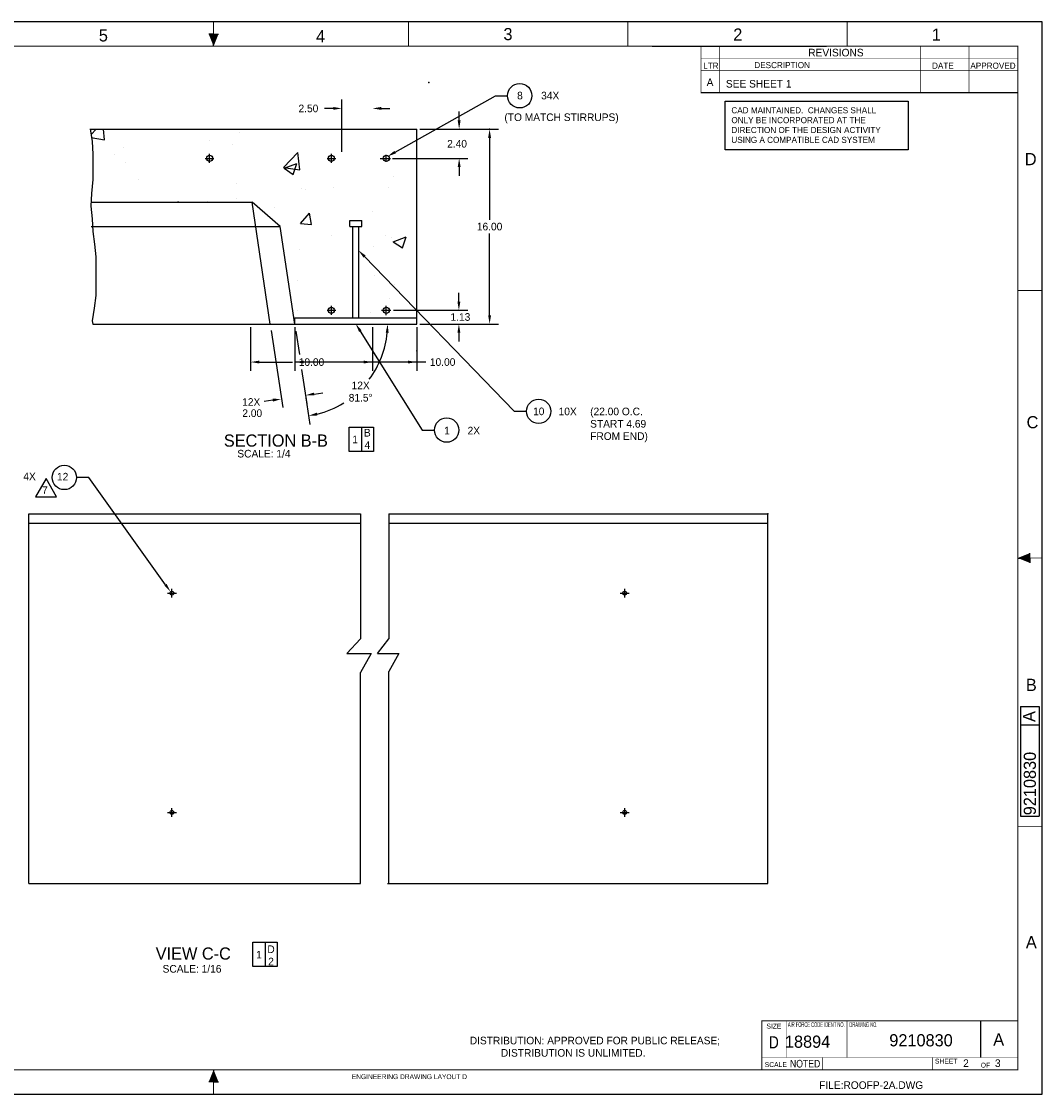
# Model space of a CAD drawing. Extents: x 0 to 544, y 0 to 352.
# Tile 2 of 2: x 209 to 544, y 0 to 352. Entities that reach past the tile are written whole.
import ezdxf
from ezdxf.enums import TextEntityAlignment as Align

# ---------------------------------------------------------------- set-up
doc = ezdxf.new("R2010")
doc.units = 0
doc.header["$LTSCALE"] = 16
doc.header["$PDSIZE"] = 1
doc.linetypes.add('DASHED', pattern=[0])
doc.layers.get('0').update_dxf_attribs({"linetype": 'CONTINUOUS'})
doc.layers.get('DEFPOINTS').update_dxf_attribs({"linetype": 'CONTINUOUS'})
for name, color, linetype in [('DIM', 5, 'CONTINUOUS'), ('GULLY', 4, 'CONTINUOUS'), ('HATCH', 7, 'CONTINUOUS'), ('LETTERING', 5, 'CONTINUOUS'), ('MESH', 2, 'CONTINUOUS'), ('OUTLINE', 1, 'CONTINUOUS')]:
    doc.layers.add(name, color=color, linetype=linetype)
doc.dimstyles.get("Standard").update_dxf_attribs({"dimtxt": 2.5, "dimasz": 2.5, "dimexe": 1.25, "dimexo": 0.625, "dimtad": 1, "dimcen": 2.5, "dimazin": 3, "dimtfac": 1, "dimtmove": 0, "dimatfit": 3})

# ---------------------------------------------------------------- blocks, each defined once
blk = doc.blocks.new('BORDER')
at = {"color": 0}
for p, q in [((1, 1), (0, 1)), ((0, 1), (0, 0)), ((1, 0), (1, 1)), ((0, 0), (1, 0))]:
    blk.add_line(p, q, dxfattribs=at)
blk = doc.blocks.new('NEWNOTE')
at = {"layer": 'OUTLINE', "color": 0}
for s, p in [('DISTRIBUTION: APPROVED FOR PUBLIC RELEASE;', (0, -0.009)), ('           DISTRIBUTION IS UNLIMITED.', (0, -0.262))]:
    blk.add_text(s, height=0.156, dxfattribs=at).set_placement(p)
blk = doc.blocks.new('*D')
at = {"color": 0, "linetype": 'BYBLOCK'}
for p, q in [((74.46, 323.04), (74.46, 338.36)), ((111.46, 323.04), (111.46, 338.36)), ((77.34, 335.48), (87.71, 335.48)), ((108.58, 335.48), (98.21, 335.48)), ((47.46, 311.04), (47.46, 332.67)), ((67.94, 300.48), (67.94, 332.67)), ((99.22, 292.48), (99.22, 332.28)), ((111.46, 323.04), (111.46, 332.28)), ((50.34, 329.79), (52.45, 329.79)), ((65.06, 329.79), (62.95, 329.79)), ((96.34, 329.4), (93.46, 329.4)), ((114.34, 329.4), (117.22, 329.4)), ((47.46, 311.04), (47.46, 326.59)), ((55.46, 297.54), (55.46, 326.59)), ((314.14, 309.4), (314.14, 326.49)), ((44.58, 323.71), (41.7, 323.71)), ((58.34, 323.71), (61.22, 323.71)), ((112.46, 322.04), (126.41, 322.04)), ((112.46, 322.04), (132.49, 322.04)), ((311.26, 323.61), (308.38, 323.61)), ((327.02, 323.61), (329.9, 323.61)), ((123.53, 319.16), (123.53, 308.73)), ((129.61, 319.16), (129.61, 301.37)), ((33.94, 312.92), (33.94, 315.8)), ((33.94, 315.8), (36.82, 315.8)), ((46.46, 310.04), (31.06, 310.04)), ((123.53, 292.92), (123.53, 303.35)), ((57.95, 297.59), (31.06, 297.59)), ((57.95, 297.59), (31.06, 297.59)), ((129.61, 278.2), (129.61, 295.99)), ((33.94, 294.71), (33.94, 292.73)), ((33.94, 294.71), (33.94, 291.83)), ((101.66, 290.04), (126.41, 290.04)), ((33.94, 285.37), (33.94, 287.35)), ((57.95, 282.49), (31.06, 282.49)), ((57.95, 282.49), (31.06, 282.49)), ((33.94, 279.61), (33.94, 256.77)), ((101.66, 275.32), (132.49, 275.32)), ((101.66, 275.32), (132.49, 275.32)), ((129.61, 272.44), (129.61, 256.79)), ((33.94, 228.54), (33.94, 251.39)), ((129.61, 235.75), (129.61, 251.41)), ((284.14, 251.82), (284.14, 237.45)), ((324.14, 251.82), (324.14, 237.45)), ((287.02, 240.33), (297.88, 240.33)), ((321.26, 240.33), (310.4, 240.33)), ((101.69, 232.87), (132.49, 232.87)), ((101.69, 232.87), (132.49, 232.87)), ((129.61, 229.99), (129.61, 220.84)), ((57.94, 225.66), (20.04, 225.66)), ((57.94, 225.66), (31.06, 225.66)), ((22.92, 222.78), (22.92, 220.81)), ((22.92, 213.46), (22.92, 215.43)), ((129.61, 206.31), (129.61, 215.46)), ((57.94, 210.58), (20.04, 210.58)), ((101.63, 203.43), (132.49, 203.43)), ((100.19, 120.64), (125.71, 120.64)), ((122.83, 117.76), (122.83, 115.16)), ((122.83, 107.18), (122.83, 109.78)), ((100.22, 104.3), (125.71, 104.3)), ((57.94, 70.87), (30.13, 70.87)), ((33.01, 67.99), (33.01, 66.02)), ((33.01, 58.67), (33.01, 60.64)), ((57.94, 55.79), (30.13, 55.79)), ((57.94, 55.79), (30.13, 55.79)), ((33.01, 52.91), (33.01, 49.49)), ((33.01, 40.69), (33.01, 44.11)), ((46.46, 37.81), (30.13, 37.81))]:
    blk.add_line(p, q, dxfattribs=at)
for points in [[(77.34, 335.96), (77.34, 335), (74.46, 335.48)], [(108.58, 335.96), (108.58, 335), (111.46, 335.48)], [(50.34, 330.27), (50.34, 329.31), (47.46, 329.79)], [(65.06, 330.27), (65.06, 329.31), (67.94, 329.79)], [(96.34, 329.88), (96.34, 328.92), (99.22, 329.4)], [(114.34, 329.88), (114.34, 328.92), (111.46, 329.4)], [(44.58, 324.19), (44.58, 323.23), (47.46, 323.71)], [(58.34, 324.19), (58.34, 323.23), (55.46, 323.71)], [(123.05, 319.16), (124.01, 319.16), (123.53, 322.04)], [(129.13, 319.16), (130.09, 319.16), (129.61, 322.04)], [(311.26, 324.09), (311.26, 323.13), (314.14, 323.61)], [(327.02, 324.09), (327.02, 323.13), (324.14, 323.61)], [(33.46, 312.92), (34.42, 312.92), (33.94, 310.04)], [(33.46, 294.71), (34.42, 294.71), (33.94, 297.59)], [(33.46, 294.71), (34.42, 294.71), (33.94, 297.59)], [(123.05, 292.92), (124.01, 292.92), (123.53, 290.04)], [(33.46, 285.37), (34.42, 285.37), (33.94, 282.49)], [(33.46, 279.61), (34.42, 279.61), (33.94, 282.49)], [(129.13, 278.2), (130.09, 278.2), (129.61, 275.32)], [(129.13, 272.44), (130.09, 272.44), (129.61, 275.32)], [(287.02, 240.81), (287.02, 239.85), (284.14, 240.33)], [(321.26, 240.81), (321.26, 239.85), (324.14, 240.33)], [(129.13, 235.75), (130.09, 235.75), (129.61, 232.87)], [(129.13, 229.99), (130.09, 229.99), (129.61, 232.87)], [(22.44, 222.78), (23.4, 222.78), (22.92, 225.66)], [(33.46, 228.54), (34.42, 228.54), (33.94, 225.66)], [(22.44, 213.46), (23.4, 213.46), (22.92, 210.58)], [(129.13, 206.31), (130.09, 206.31), (129.61, 203.43)], [(122.35, 117.76), (123.31, 117.76), (122.83, 120.64)], [(122.35, 107.18), (123.31, 107.18), (122.83, 104.3)], [(32.53, 67.99), (33.49, 67.99), (33.01, 70.87)], [(32.53, 58.67), (33.49, 58.67), (33.01, 55.79)], [(32.53, 52.91), (33.49, 52.91), (33.01, 55.79)], [(32.53, 40.69), (33.49, 40.69), (33.01, 37.81)]]:
    blk.add_solid(points, dxfattribs=at)
at = {"layer": 'DEFPOINTS', "color": 0, "linetype": 'BYBLOCK'}
for p in [(74.46, 335.48), (67.94, 329.79), (99.22, 329.4), (47.46, 323.71), (74.46, 322.04), (111.46, 322.04), (111.46, 322.04), (111.46, 322.04), (111.46, 322.04), (314.14, 323.61), (324.14, 316.82), (33.94, 310.04), (47.46, 310.04), (47.46, 310.04), (47.46, 310.04), (314.14, 308.4), (67.94, 299.48), (33.94, 297.59), (55.46, 296.54), (58.95, 297.59), (58.95, 297.59), (99.22, 291.48), (100.66, 290.04), (123.53, 290.04), (33.94, 282.49), (58.95, 282.49), (58.95, 282.49), (100.66, 275.32), (100.66, 275.32), (129.61, 275.32), (284.14, 252.82), (324.14, 252.82), (324.14, 240.33), (100.69, 232.87), (100.69, 232.87), (129.61, 232.87), (58.94, 225.66), (58.94, 225.66), (22.92, 210.58), (58.94, 210.58), (100.63, 203.43), (129.61, 203.43), (99.19, 120.64), (99.22, 104.3), (122.83, 104.3), (33.01, 70.87), (58.94, 70.87), (33.01, 55.79), (58.94, 55.79), (58.94, 55.79), (47.46, 37.81)]:
    blk.add_point(p, dxfattribs=at)
at = {"color": 0, "linetype": 'BYBLOCK'}
for s, p in [('9.25', (92.96, 335.48)), ('5.12', (57.7, 329.79)), ('3.06', (88.21, 329.4)), ('2.00', (36.45, 323.71)), ('2.50', (303.13, 323.61)), ('3.11', (41.71, 315.8)), ('8.00', (123.53, 306.04)), ('11.68', (129.61, 298.68)), ('3.77', (33.94, 290.04)), ('14.21', (33.94, 254.08)), ('10.61', (129.61, 254.1)), ('10.00', (304.14, 240.33)), ('3.77', (22.92, 218.12)), ('7.36', (129.61, 218.15)), ('3 EQUAL SPACES', (122.83, 112.47)), ('3.77', (33.01, 63.33)), ('4.50', (33.01, 46.8))]:
    blk.add_text(s, height=2.5, dxfattribs=at).set_placement(p, align=Align.MIDDLE_CENTER)

msp = doc.modelspace()

# ---------------------------------------------------------------- linework, layer by layer
at = {"color": 0}
for p, q in [((231.504, 316.951), (232.118, 312.79)), ((231.786, 316.821), (338.673, 316.821)), ((231.786, 315.096), (233.441, 316.821)), ((231.786, 314.028), (236.23, 313.339)), ((236.231, 313.339), (235.826, 316.821)), ((280.341, 315.622), (280.341, 315.622)), ((338.673, 252.821), (338.673, 316.821)), ((232.118, 312.79), (232.334, 308.617)), ((242.448, 310.633), (242.448, 310.633)), ((270.766, 313.099), (270.766, 313.099)), ((278.088, 311.783), (278.088, 311.783)), ((232.334, 308.617), (232.334, 300.296)), ((239.602, 308.601), (239.602, 308.601)), ((294.929, 304.236), (299.602, 309.106)), ((300.265, 303.408), (299.602, 309.106)), ((328.673, 306.052), (328.673, 308.4)), ((243.096, 305.776), (243.096, 305.776)), ((294.929, 304.236), (300.265, 303.408)), ((295.178, 303.952), (299.379, 305.565)), ((295.178, 303.952), (298.163, 301.939)), ((298.163, 301.939), (299.379, 305.565)), ((232.334, 300.296), (231.919, 295.714)), ((247.373, 300.378), (247.373, 300.378)), ((331.149, 301.191), (331.149, 301.191)), ((279.403, 299.025), (279.403, 299.025)), ((300.842, 297.35), (300.842, 297.35)), ((302.301, 296.926), (302.301, 296.926)), ((311.432, 297.672), (311.432, 297.672)), ((329.432, 297.672), (329.432, 297.672)), ((231.919, 295.714), (231.703, 291.542)), ((260.237, 292.821), (260.396, 293.012)), ((260.432, 292.821), (260.397, 293.012)), ((270.036, 293.126), (270.036, 293.126)), ((279.578, 293.934), (279.578, 293.934)), ((231.703, 291.542), (232.118, 287.381)), ((292.054, 290.965), (292.054, 290.965)), ((300.539, 285.8), (303.432, 289.247)), ((304.126, 285.486), (303.432, 289.247)), ((324.083, 289.612), (324.083, 289.612)), ((232.118, 287.381), (232.334, 283.22)), ((300.539, 285.8), (304.126, 285.486)), ((316.673, 286.821), (320.673, 286.821)), ((316.673, 284.821), (316.673, 286.821)), ((320.673, 284.821), (320.673, 286.821)), ((232.334, 283.22), (232.948, 279.048)), ((310.601, 281.989), (310.601, 281.989)), ((316.673, 284.821), (320.673, 284.821)), ((317.673, 254.821), (317.673, 284.821)), ((319.673, 254.821), (319.673, 284.821)), ((328.601, 281.989), (328.601, 281.989)), ((232.948, 279.048), (233.363, 274.887)), ((330.419, 281.218), (330.419, 281.218)), ((330.993, 279.795), (335.194, 281.408)), ((330.993, 279.795), (333.977, 277.782)), ((333.977, 277.782), (335.194, 281.408)), ((233.363, 274.887), (233.363, 262.189)), ((300.113, 277.377), (300.113, 277.377)), ((324.41, 278.25), (324.41, 278.25)), ((324.978, 268.815), (324.978, 268.815)), ((299.495, 267.173), (299.495, 267.173)), ((331.524, 265.82), (331.524, 265.82)), ((233.363, 262.189), (232.749, 258.028)), ((329.689, 261.244), (329.689, 261.244)), ((232.749, 258.028), (232.118, 253.855)), ((299.383, 257.403), (299.383, 257.403)), ((328.673, 255.736), (328.673, 258.814)), ((232.118, 253.855), (232.334, 252.821)), ((298.673, 252.821), (298.673, 254.821)), ((298.673, 254.821), (338.673, 254.821)), ((308.626, 254.585), (308.626, 254.585)), ((323.647, 256.563), (323.647, 256.563)), ((232.334, 252.821), (338.673, 252.821)), ((338.661, 252.821), (338.673, 252.821)), ((211.331, 69.093), (211.331, 190.468)), ((211.331, 190.468), (320.262, 190.468)), ((320.262, 190.468), (320.262, 149.456)), ((329.498, 190.468), (453.966, 190.468)), ((329.498, 190.468), (329.498, 149.456)), ((453.966, 69.093), (453.966, 190.468)), ((211.331, 187.468), (320.262, 187.468)), ((329.498, 187.468), (453.966, 187.468)), ((315.786, 144.602), (320.262, 149.456)), ((325.776, 144.602), (329.498, 149.456)), ((315.786, 144.602), (323.786, 144.602)), ((323.786, 144.602), (320.262, 138.369)), ((325.776, 144.602), (332.776, 144.602)), ((332.776, 144.602), (329.498, 138.766)), ((320.262, 69.093), (320.262, 138.369)), ((329.498, 69.093), (329.498, 138.766)), ((211.331, 69.093), (320.262, 69.093)), ((329.1, 69.093), (453.966, 69.093))]:
    msp.add_line(p, q, dxfattribs=at)
for centre in [(258.331, 164.468), (406.966, 164.468), (258.331, 92.468), (406.966, 92.468)]:
    msp.add_circle(centre, 0.625, dxfattribs=at)
at = {"layer": 'DEFPOINTS', "color": 0, "linetype": 'BYBLOCK'}
for p in [(230.673, 307.221), (270.673, 307.221), (310.673, 307.221), (328.673, 307.221), (293.89, 284.821), (310.673, 257.321), (328.673, 257.321), (231.786, 252.821), (290.761, 251.639), (298.673, 252.821), (298.673, 252.821), (298.673, 252.821), (298.673, 252.821), (338.673, 252.821), (338.673, 252.821), (338.673, 240.334), (298.673, 237.92), (453.966, 190.468), (407.135, 176.019), (258.331, 164.468), (406.966, 164.468), (419.106, 164.427), (419.106, 164.427), (419.408, 92.489)]:
    msp.add_point(p, dxfattribs=at)
at = {"layer": 'DIM', "color": 0}
for p, q in [((432, 328.839), (536, 328.839)), ((523.833, 24), (523.833, 12))]:
    msp.add_line(p, q, dxfattribs=at)
at = {"layer": 'DIM', "color": 0, "linetype": 'BYBLOCK'}
for p, q in [((298.673, 251.821), (298.673, 237.454)), ((338.673, 251.821), (338.673, 237.454)), ((341.638, 240.334), (298.673, 240.334))]:
    msp.add_line(p, q, dxfattribs=at)
at = {"layer": 'DIM', "color": 0}
msp.add_lwpolyline([(216.972, 202.132), (213.508, 196.132), (220.436, 196.132)], close=True, dxfattribs=at)
at = {"layer": 'DIM', "color": 0, "linetype": 'BYBLOCK'}
for points in [[(301.553, 240.814), (301.553, 239.854), (298.673, 240.334)], [(335.793, 240.814), (335.793, 239.854), (338.673, 240.334)]]:
    msp.add_solid(points, dxfattribs=at)
at = {"layer": 'GULLY', "color": 0}
for p, q in [((231.786, 292.821), (284.606, 292.821)), ((290.584, 252.821), (284.606, 292.821)), ((293.89, 284.821), (284.606, 292.821)), ((231.786, 284.821), (293.89, 284.821)), ((298.673, 252.821), (293.89, 284.821))]:
    msp.add_line(p, q, dxfattribs=at)
at = {"layer": 'HATCH', "color": 0}
msp.add_line((338.13, 252.821), (338.661, 252.821), dxfattribs=at)
at = {"layer": 'LETTERING', "color": 0}
for p, q in [((331.612, 309.258), (364.561, 327.769)), ((364.561, 327.769), (368.507, 327.769)), ((269.233, 307.221), (272.113, 307.221)), ((270.673, 305.781), (270.673, 308.661)), ((309.233, 307.221), (312.113, 307.221)), ((310.673, 305.781), (310.673, 308.661)), ((327.252, 307.221), (327.295, 307.221)), ((327.501, 307.221), (329.908, 307.221)), ((321.571, 274.958), (370.715, 224.163)), ((309.233, 257.321), (312.113, 257.321)), ((310.673, 255.881), (310.673, 258.761)), ((327.233, 257.321), (330.113, 257.321)), ((328.673, 255.881), (328.673, 258.761)), ((320.167, 250.489), (340.53, 218)), ((370.715, 224.163), (374.715, 224.163)), ((316.519, 211.008), (316.519, 219.008)), ((316.519, 219.008), (324.519, 219.008)), ((320.519, 219.008), (320.519, 211.008)), ((324.519, 219.008), (324.519, 211.008)), ((340.53, 218), (344.53, 218)), ((324.519, 211.008), (316.519, 211.008)), ((230.996, 202.44), (226.996, 202.44)), ((256.225, 167.19), (230.996, 202.44)), ((258.331, 163.028), (258.331, 165.908)), ((406.966, 163.028), (406.966, 165.908)), ((256.891, 164.468), (259.771, 164.468)), ((405.526, 164.468), (408.406, 164.468)), ((256.891, 92.468), (259.771, 92.468)), ((258.331, 91.028), (258.331, 93.908)), ((405.526, 92.468), (408.406, 92.468)), ((406.966, 91.028), (406.966, 93.908)), ((284.885, 41.833), (284.885, 49.833)), ((284.885, 49.833), (292.885, 49.833)), ((288.885, 49.833), (288.885, 41.833)), ((292.885, 49.833), (292.885, 41.833)), ((292.885, 41.833), (284.885, 41.833))]:
    msp.add_line(p, q, dxfattribs=at)
at = {"layer": 'LETTERING', "color": 0, "linetype": 'BYBLOCK'}
for p, q in [((352.615, 319.701), (352.615, 322.581)), ((339.678, 316.821), (365.495, 316.821)), ((362.615, 313.941), (362.615, 287.061)), ((326.728, 307.221), (330.086, 307.221)), ((330.73, 307.221), (355.495, 307.221)), ((352.615, 304.341), (352.615, 301.461)), ((362.615, 255.701), (362.615, 282.581)), ((352.535, 260.201), (352.535, 263.081)), ((327.156, 257.321), (330.204, 257.321)), ((331.037, 257.321), (355.415, 257.321)), ((290.909, 250.65), (294.685, 225.381)), ((299.022, 250.488), (300.167, 242.826)), ((339.678, 252.821), (365.495, 252.821)), ((352.535, 249.941), (352.535, 247.061)), ((300.898, 237.93), (302.597, 226.564)), ((305.02, 229.838), (307.868, 230.264)), ((291.411, 227.804), (288.563, 227.378)), ((302.294, 228.59), (303.6, 219.855))]:
    msp.add_line(p, q, dxfattribs=at)
at = {"layer": 'LETTERING', "color": 0}
for centre in [(372.507, 327.769), (378.715, 224.163), (348.53, 218), (222.996, 202.44)]:
    msp.add_circle(centre, 4, dxfattribs=at)
at = {"layer": 'LETTERING', "color": 0, "linetype": 'BYBLOCK'}
for start, end in [(323.40315, 354.57924), (283.92076, 301.78539)]:
    msp.add_arc((298.673, 252.821), 30.452, start, end, dxfattribs=at)
for p in [(342.673, 332.08), (362.615, 316.821), (338.673, 244), (453.966, 190.468)]:
    msp.add_point(p, dxfattribs=at)
at = {"layer": 'LETTERING', "color": 0}
for p in [(258.331, 164.468), (406.966, 164.468), (406.966, 92.468)]:
    msp.add_point(p, dxfattribs=at)
at = {"layer": 'LETTERING', "color": 0, "linetype": 'BYBLOCK'}
for points in [[(352.135, 319.701), (353.095, 319.701), (352.615, 316.821)], [(362.135, 313.941), (363.095, 313.941), (362.615, 316.821)], [(352.135, 304.341), (353.095, 304.341), (352.615, 307.221)], [(352.055, 260.201), (353.015, 260.201), (352.535, 257.321)], [(362.135, 255.701), (363.095, 255.701), (362.615, 252.821)], [(328.509, 249.967), (329.468, 249.922), (329.125, 252.821)], [(352.055, 249.941), (353.015, 249.941), (352.535, 252.821)], [(304.949, 230.313), (305.091, 229.363), (302.171, 229.412)], [(291.34, 228.279), (291.482, 227.329), (294.259, 228.23)], [(306.092, 222.793), (305.906, 223.735), (303.174, 222.704)]]:
    msp.add_solid(points, dxfattribs=at)
at = {"layer": 'LETTERING', "color": 0}
for points in [[(331.377, 309.676), (331.847, 308.839), (329.101, 307.847)], [(321.226, 274.625), (321.916, 275.292), (319.567, 277.027)], [(319.76, 250.234), (320.574, 250.744), (318.638, 252.929)], [(256.615, 167.469), (255.834, 166.911), (257.9, 164.848)]]:
    msp.add_solid(points, dxfattribs=at)
at = {"layer": 'MESH', "color": 0}
for centre in [(270.673, 307.221), (310.673, 307.221), (328.673, 307.221), (310.673, 257.321), (328.673, 257.321)]:
    msp.add_circle(centre, 1, dxfattribs=at)
at = {"layer": 'OUTLINE', "color": 0}
for p, q in [((272, 348), (270.4, 348)), ((272, 344), (272, 348)), ((272, 348), (273.6, 348)), ((416, 344), (473.183, 344)), ((440, 310), (440, 326)), ((440, 326), (500, 326)), ((500, 326), (500, 310)), ((500, 310), (440, 310)), ((540, 176), (540, 177.6)), ((536, 176), (540, 176)), ((540, 176), (540, 174.4)), ((272, 8), (272, 4)), ((272, 4), (270.4, 4)), ((272, 4), (273.6, 4))]:
    msp.add_line(p, q, dxfattribs=at)
at = {"layer": 'OUTLINE', "color": 0, "linetype": 'DASHED'}
for p, q in [((536.962, 127.2), (536.962, 91.2)), ((536.962, 127.2), (543.042, 127.2)), ((543.042, 127.2), (543.042, 91.2)), ((536.962, 121.2), (543.042, 121.2)), ((536.962, 91.2), (543.042, 91.2))]:
    msp.add_line(p, q, dxfattribs=at)
at = {"layer": 'OUTLINE', "color": 0}
for points, const_width in [([(272, 344), (272, 352)], 0.32), ([(336, 344), (336, 351.97)], 0.32), ([(408, 344), (408, 351.97)], 0.32), ([(480, 344), (480, 351.97)], 0.32), ([(432, 328.839), (432, 344)], 0.192), ([(438.08, 328.839), (438.08, 344)], 0.192), ([(504, 328.839), (504, 344)], 0.192), ([(520, 328.839), (520, 344)], 0.192), ([(536, 340), (432, 340)], 0.192), ([(536, 336), (432, 336)], 0.192), ([(535.887, 263.789), (543.886, 263.789)], 0.32), ([(536, 176), (544, 176)], 0.32), ([(535.887, 87.789), (543.886, 87.789)], 0.32), ([(452, 8), (452, 24), (536, 24)], 0.32), ([(460, 12), (460, 24)], 0.192), ([(480, 12), (480, 24)], 0.192), ([(452, 12), (536, 12)], 0.192), ([(472, 8), (472, 12)], 0.192), ([(508, 8), (508, 12)], 0.192), ([(272, 8), (272, 0)], 0.32)]:
    msp.add_lwpolyline(points, dxfattribs=dict(at, const_width=const_width))
at = {"layer": 'OUTLINE', "color": 0, "const_width": 0.32}
msp.add_lwpolyline([(8, 344), (8, 8), (536, 8), (536, 344)], close=True, dxfattribs=at)
at = {"layer": 'OUTLINE', "color": 0}
for points in [[(272, 344), (273.6, 348), (270.4, 348)], [(536, 176), (540, 177.6), (540, 174.4)], [(272, 8), (273.6, 4), (270.4, 4)]]:
    msp.add_solid(points, dxfattribs=at)

# ---------------------------------------------------------------- block references
at = {"color": 0}
for name, p, xscale, yscale, zscale in [('BORDER', (0, 0), 544, 352, 544), ('NEWNOTE', (356.115, 16.466), 16, 16, 16)]:
    msp.add_blockref(name, p, dxfattribs=dict(at, xscale=xscale, yscale=yscale, zscale=zscale))

# ---------------------------------------------------------------- texts
msp.add_text('9210830', height=4, rotation=90, dxfattribs=at).set_placement((541.98, 91.536))
for s, height, p in [('9210830', 4, (493.854, 15.657)), ('FILE:ROOFP-2A.DWG', 2.5, (470.808, 1.68))]:
    msp.add_text(s, height=height, dxfattribs=at).set_placement(p)
at = {"layer": 'DIM', "color": 0}
for s, height, p in [('A', 2.5, (433.875, 330.942)), ('SEE SHEET 1', 2.5, (440.2, 330.459)), ('(TO MATCH STIRRUPS)', 2.5, (367.483, 319.46)), ('7', 2.5, (215.674, 197.001)), ('A', 4, (527.978, 15.917))]:
    msp.add_text(s, height=height, dxfattribs=at).set_placement(p)
at = {"layer": 'DIM', "color": 0, "linetype": 'BYBLOCK'}
msp.add_text('10.00', height=2.5, dxfattribs=at).set_placement((347.195, 240.334), align=Align.MIDDLE_CENTER)
at = {"layer": 'DIM', "color": 0}
msp.add_text('A', height=4, rotation=90, dxfattribs=at).set_placement((541.764, 122.17))
at = {"layer": 'LETTERING', "color": 0}
for s, height, p in [('8', 2.5, (372.577, 326.582)), ('12X', 2.5, (320.281, 231.416)), ('81.5%%D', 2.5, (320.281, 227.369)), ('10', 2.5, (378.748, 222.896)), ('1', 2.5, (348.607, 216.577)), ('SECTION B-B', 4, (292.44, 212.559)), ('1', 2.5, (318.474, 213.665)), ('B', 2.5, (322.475, 215.878)), ('SCALE: 1/4', 2.5, (288.519, 209.008)), ('4', 2.5, (322.475, 211.83)), ('12', 2.5, (222.438, 201.448)), ('VIEW C-C', 4, (265.328, 44.133)), ('1', 2.5, (286.879, 44.506)), ('D', 2.5, (290.847, 46.298)), ('SCALE: 1/16', 2.5, (264.913, 39.864)), ('2', 2.5, (290.847, 42.25))]:
    msp.add_text(s, height=height, dxfattribs=at).set_placement(p, align=Align.CENTER)
for s, height, p in [('34X', 2.5, (379.547, 326.576)), ('12X', 2.5, (281.38, 225.969)), ('(22.00 O.C.', 2.5, (395.633, 222.86)), ('10X', 2.5, (385.273, 222.86)), ('2X', 2.5, (355.381, 216.577)), ('START 4.69', 2.5, (395.633, 218.812)), ('FROM END)', 2.5, (395.633, 214.765)), ('4X', 2.5, (209.52, 201.532)), ('18894', 4, (459.581, 15.195)), ('2', 2.5, (518.091, 8.893)), ('3', 2.5, (528.534, 8.893))]:
    msp.add_text(s, height=height, dxfattribs=at).set_placement(p)
at = {"layer": 'LETTERING', "color": 0, "linetype": 'BYBLOCK'}
for s, p in [('2.40', (351.936, 312.011)), ('16.00', (362.615, 284.821)), ('1.13', (353.036, 255.133)), ('2.00', (284.684, 223.554))]:
    msp.add_text(s, height=2.5, dxfattribs=at).set_placement(p, align=Align.MIDDLE_CENTER)
at = {"layer": 'LETTERING', "color": 0, "width": 0.85}
msp.add_text('NOTED', height=2.5, dxfattribs=at).set_placement((461.241, 8.725))
at = {"layer": 'OUTLINE', "color": 0}
msp.add_text('5', height=4, dxfattribs=at).set_placement((235.803, 347.553), align=Align.MIDDLE)
for s, p in [('4', (307.123, 345.305)), ('3', (368.651, 346.01)), ('1', (509.306, 345.836)), ('D', (540.274, 304.967)), ('C', (540.854, 218.584)), ('B', (540.479, 132.347)), ('A', (540.477, 47.873))]:
    msp.add_text(s, height=4, dxfattribs=at).set_placement(p, align=Align.CENTER)
for s, height, p in [('2', 4, (442.62, 345.855)), ('REVISIONS', 2.496, (467.24, 340.693)), ('LTR', 2, (432.746, 336.641)), ('DESCRIPTION', 2, (449.527, 336.832)), ('DATE', 2, (507.88, 336.641)), ('APPROVED', 2, (520.466, 336.641)), ('CAD MAINTAINED.  CHANGES SHALL', 2, (442, 322)), ('ONLY BE INCORPORATED AT THE ', 2, (442, 318.762)), ('DIRECTION OF THE DESIGN ACTIVITY', 2, (442, 315.524)), ('USING A COMPATIBLE CAD SYSTEM', 2, (442, 312.286)), ('SIZE', 1.6, (453.51, 21.509)), ('SHEET', 1.6, (508.839, 9.989)), ('SCALE', 1.6, (452.953, 8.875)), ('OF', 1.6, (523.878, 8.689))]:
    msp.add_text(s, height=height, dxfattribs=at).set_placement(p)
for s, width, p in [('AIR FORCE CODE IDENT NO.', 0.5, (460.546, 22)), ('DRAWING NO.', 0.5, (480.75, 22)), ('ENGINEERING DRAWING LAYOUT D', 0.85, (317.383, 4.904))]:
    msp.add_text(s, height=1.6, dxfattribs=dict(at, width=width)).set_placement(p)
at = {"layer": 'OUTLINE', "color": 0, "width": 0.85}
msp.add_text('D', height=4, dxfattribs=at).set_placement((455.932, 15.002), align=Align.CENTER)

# ---------------------------------------------------------------- dimensions: what is measured, and where the dimension line sits
at = {"layer": 'LETTERING', "color": 0}
for base, p1, p2, middle in [((123.533, 290.041), (111.463, 322.041), (100.66, 290.041), (123.533, 306.041)), ((33.007, 55.794), (47.463, 37.812), (58.939, 55.794), (33.007, 46.803)), ((33.007, 70.87), (58.939, 55.794), (58.939, 70.87), (33.007, 63.332))]:
    dim = msp.add_linear_dim(base=base, p1=p1, p2=p2, angle=90, dimstyle='Standard', dxfattribs=at)
    dim.commit()
    dim.dimension.update_dxf_attribs({"geometry": '*D', "text_midpoint": middle})
for base, p1, p2, middle in [((47.463, 323.711), (55.463, 296.541), (47.463, 310.041), (36.453, 323.711)), ((67.943, 329.791), (47.463, 310.041), (67.943, 299.481), (57.703, 329.791)), ((74.463, 335.482), (111.463, 322.041), (74.463, 322.041), (92.963, 335.482))]:
    dim = msp.add_linear_dim(base=base, p1=p1, p2=p2, dimstyle='Standard', dxfattribs=at)
    dim.commit()
    dim.dimension.update_dxf_attribs({"geometry": '*D', "text_midpoint": middle})

doc.saveas('drawing.dxf')
